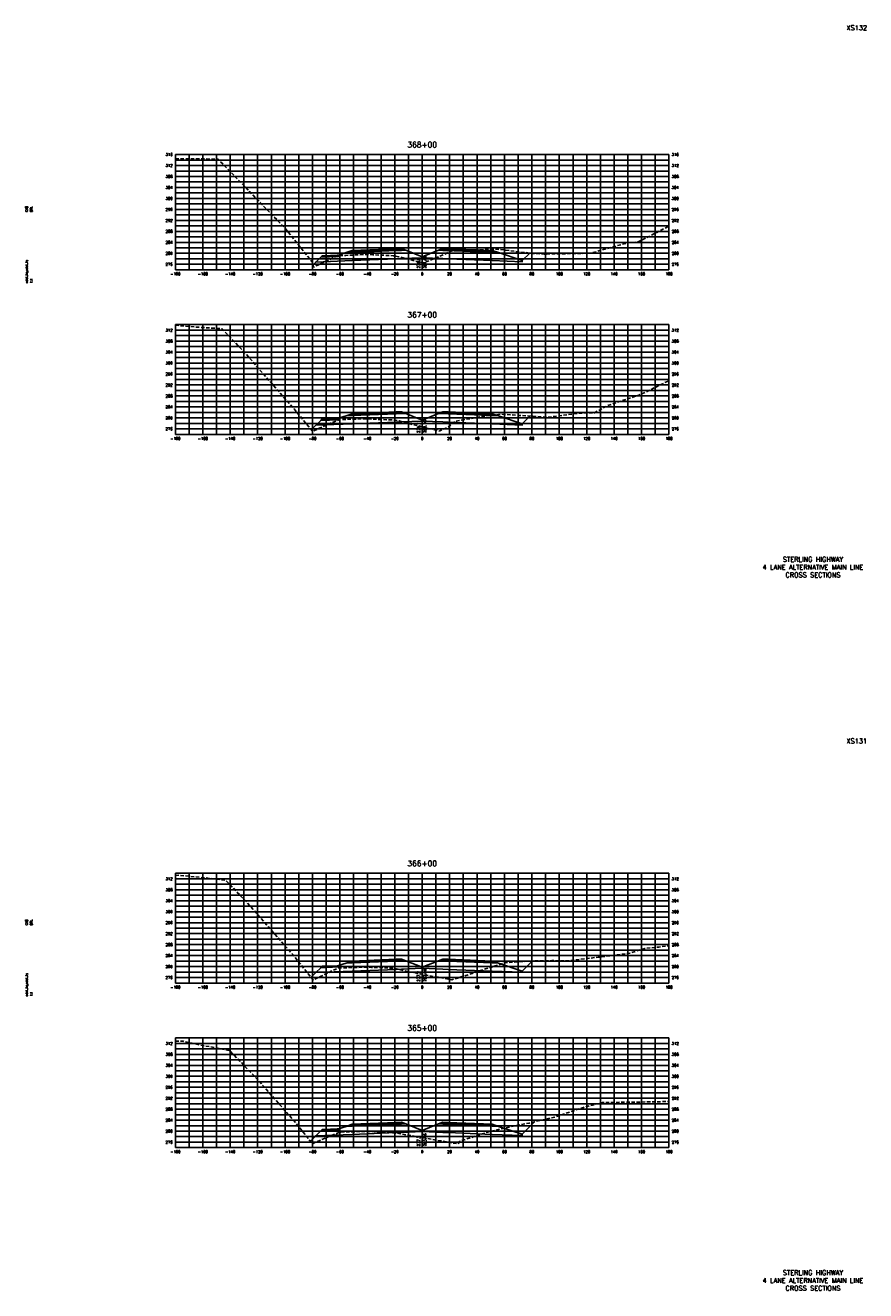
# Model space of a CAD drawing. Extents: x 37 to 9410, y 16 to 8218.
# Tile 58 of 110: x 5877 to 6490, y 1056 to 1978. Entities that reach past the tile are written whole.
import ezdxf
from ezdxf.enums import TextEntityAlignment as Align

# ---------------------------------------------------------------- set-up
doc = ezdxf.new("R2010")
doc.units = 0
doc.header["$LTSCALE"] = 20
doc.header["$MEASUREMENT"] = 0
doc.linetypes.add('HIDDEN_050%', pattern=[0.1875, 0.125, -0.0625])
for name, color, linetype in [('S-AT-TXT175', 6, 'Continuous'), ('S-AT-TXT80', 1, 'Continuous'), ('XDATUM', 3, 'Continuous'), ('XEG', 1, 'HIDDEN_050%'), ('XFG', 2, 'Continuous'), ('XGRID', 251, 'Continuous'), ('XGRIDT', 2, 'Continuous'), ('XREF-BORDER', 7, 'Continuous')]:
    doc.layers.add(name, color=color, linetype=linetype)
doc.styles.add('L100', font='simplex.shx', dxfattribs={"height": 2})
doc.styles.add('L175', font='ROMANSM.shx', dxfattribs={"height": 3.5})
doc.styles.add('L80', font='ROMANSM.shx', dxfattribs={"height": 1.6})

# ---------------------------------------------------------------- blocks, each defined once
blk = doc.blocks.new('03025_00_att1')
at = {"layer": 'S-AT-TXT175', "style": 'L175'}
for tag, p in [('NUM', (32.402, 20.822)), ('LINE1', (30.64, 1.444)), ('LINE2', (30.64, 1.161)), ('LINE3', (30.64, 0.877))]:
    blk.add_attdef(tag, text='', height=0.175, dxfattribs=at).set_placement(p, align=Align.CENTER)
at = {"layer": 'S-AT-TXT80', "style": 'L80'}
for tag, p in [('DESIGNED', (2.094, 14.201)), ('CHECKED', (2.265, 14.201)), ('DRAFTED', (2.436, 14.201)), ('PCTB', (2.094, 11.605)), ('PSCALE', (2.265, 11.605)), ('PVIEW', (2.436, 11.605))]:
    blk.add_attdef(tag, p, '', height=0.08, rotation=90, dxfattribs=at)

msp = doc.modelspace()

# ---------------------------------------------------------------- linework, layer by layer
at = {"layer": 'XDATUM', "flags": 128}
for points in [[(6086.41, 1803.58), (6088.46, 1805.63), (6115.05, 1806.69), (6147.05, 1807.97), (6151.05, 1808.13), (6166.05, 1808.73), (6181.05, 1808.13), (6185.05, 1807.97), (6217.05, 1806.69), (6239.05, 1805.81), (6239.05, 1806.7), (6244.5, 1812.15)], [(6085.12, 1683.29), (6088.46, 1686.63), (6115.05, 1687.69), (6147.05, 1688.97), (6151.05, 1689.13), (6166.05, 1689.73), (6181.05, 1689.13), (6185.05, 1688.97), (6217.05, 1687.69), (6239.05, 1686.81), (6239.05, 1687.7), (6244.66, 1693.31)], [(6085.01, 1284.18), (6088.46, 1287.63), (6115.05, 1288.69), (6147.05, 1289.97), (6151.05, 1290.13), (6166.05, 1290.73), (6181.05, 1290.13), (6185.05, 1289.97), (6217.05, 1288.69), (6239.05, 1287.81), (6239.05, 1288.7), (6246.38, 1296.03)], [(6084.54, 1164.71), (6088.46, 1168.63), (6115.05, 1169.69), (6147.05, 1170.97), (6151.05, 1171.13), (6166.05, 1171.73), (6181.05, 1171.13), (6185.05, 1170.97), (6217.05, 1169.69), (6239.05, 1168.81), (6239.05, 1169.7), (6248.29, 1178.94)]]:
    msp.add_lwpolyline(points, dxfattribs=at)
at = {"layer": 'XEG', "flags": 128}
for points in [[(5986.05, 1880.97), (5999.21, 1880.99), (6017.29, 1880.57), (6036.41, 1860.85), (6051.25, 1845.51), (6065.3, 1831.14), (6086.03, 1805.36), (6086.77, 1801.92), (6090.58, 1803.72), (6103.33, 1809.74), (6103.91, 1809.87), (6105.63, 1810.31), (6110.32, 1810.5), (6125.21, 1811.13), (6129.96, 1810.96), (6144.91, 1810.27), (6147.88, 1809.72), (6148.73, 1809.55), (6153.42, 1808.37), (6159.5, 1806.84), (6166.05, 1805.2), (6166.94, 1804.97), (6176.09, 1808.77), (6183.01, 1811.64), (6187.08, 1813.65), (6197.48, 1814.19), (6221.03, 1814.97), (6245.93, 1811.98), (6254.99, 1811.39), (6263.57, 1811.61), (6288.95, 1812.08), (6315.77, 1819.63), (6322.9, 1820.12), (6329.66, 1823.34), (6346.05, 1831.77)], [(5986.05, 1759.55), (5986.1, 1759.55), (6002.4, 1758.12), (6020.05, 1757.03), (6036.76, 1739.44), (6072.57, 1698.53), (6086.02, 1682.19), (6099.29, 1688.11), (6103.38, 1689.82), (6103.8, 1690.03), (6105.52, 1690.76), (6110.24, 1690.94), (6125.27, 1691.39), (6129.99, 1691.11), (6145.02, 1690.47), (6146.02, 1690.34), (6149.2, 1689.8), (6154.32, 1688.35), (6165.82, 1685.54), (6166.05, 1685.49), (6178.49, 1682.45), (6184.85, 1685.15), (6189.84, 1689.48), (6211.92, 1693.37), (6223.79, 1694.71), (6235.03, 1693.9), (6257.75, 1692.5), (6281.77, 1695.54), (6291.71, 1695.81), (6301.12, 1700.86), (6325.66, 1709.18), (6346.05, 1719.18)], [(5986.05, 1358.51), (5988.86, 1358.56), (6008.22, 1356.66), (6022.82, 1354.83), (6038.24, 1338.77), (6072.33, 1299.98), (6074.31, 1297.51), (6086.49, 1282.33), (6089.69, 1283.77), (6103.12, 1290.23), (6103.64, 1290.41), (6105.43, 1291.03), (6109.35, 1291.12), (6125.21, 1291.6), (6129.13, 1291.44), (6145.03, 1290.86), (6146.03, 1290.7), (6148.61, 1290.14), (6155, 1288.39), (6166.05, 1286.35), (6187.73, 1282.36), (6203.17, 1287.09), (6206.49, 1288.47), (6226.55, 1294.75), (6247.76, 1296.12), (6260.51, 1296.32), (6272.58, 1296.23), (6294.47, 1298.84), (6317.6, 1301.82), (6328.42, 1305.24), (6338.67, 1306.24), (6346.05, 1307.19)], [(5986.05, 1237.66), (5991.62, 1237.57), (6004.23, 1234.83), (6025.57, 1230.79), (6045.77, 1209.98), (6074.11, 1177.73), (6086.02, 1162.86), (6089.63, 1164.53), (6103.78, 1170.42), (6104.26, 1170.62), (6105.54, 1171.34), (6120.84, 1171.74), (6125.37, 1171.86), (6140.64, 1171.06), (6145.06, 1170.85), (6145.72, 1170.73), (6148.98, 1170.36), (6159.08, 1168.53), (6164.55, 1167.57), (6166.05, 1167.31), (6166.18, 1167.29), (6168.21, 1166.93), (6192.16, 1162.74), (6193.56, 1164.69), (6213.75, 1171.3), (6229.31, 1174.95), (6244.04, 1177.96), (6263.27, 1182.38), (6283.6, 1189.3), (6297.23, 1192.83), (6310.13, 1193.05), (6331.18, 1193.31), (6346.05, 1193.64)]]:
    msp.add_lwpolyline(points, dxfattribs=at)
at = {"layer": 'XFG', "flags": 128}
for points in [[(6166.05, 1809.47), (6154.1, 1814.25), (6151.05, 1814.13), (6147.05, 1813.97), (6115.05, 1812.69), (6110.48, 1812.51), (6105.05, 1810.7), (6105.05, 1809.7), (6092.01, 1809.18), (6088.46, 1805.63), (6115.05, 1806.69), (6147.05, 1807.97), (6151.05, 1808.13), (6166.05, 1808.73), (6166.05, 1809.47)], [(6105.05, 1810.7), (6104.05, 1810.66), (6104.05, 1810.32), (6094.05, 1809.92), (6094.05, 1810.26), (6093.05, 1810.22), (6092.01, 1809.18), (6105.05, 1809.7), (6105.05, 1810.7)], [(6104.05, 1810.66), (6094.05, 1810.26), (6094.05, 1809.92), (6104.05, 1810.32), (6104.05, 1810.66)], [(6151.05, 1814.47), (6147.05, 1814.31), (6115.05, 1813.03), (6115.05, 1814.03), (6110.48, 1812.51), (6115.05, 1812.69), (6147.05, 1813.97), (6151.05, 1814.13), (6154.1, 1814.25), (6151.05, 1815.47), (6151.05, 1814.47)], [(6151.05, 1815.47), (6147.05, 1815.31), (6115.05, 1814.03), (6115.05, 1813.69), (6147.05, 1814.97), (6151.05, 1815.13), (6151.05, 1815.47)], [(6151.05, 1815.13), (6147.05, 1814.97), (6115.05, 1813.69), (6115.05, 1813.03), (6147.05, 1814.31), (6151.05, 1814.47), (6151.05, 1815.13)], [(6166.05, 1809.47), (6178, 1814.25), (6181.05, 1814.13), (6185.05, 1813.97), (6217.05, 1812.69), (6221.62, 1812.51), (6239.05, 1806.7), (6239.05, 1805.81), (6217.05, 1806.69), (6185.05, 1807.97), (6181.05, 1808.13), (6166.05, 1808.73)], [(6181.05, 1815.47), (6178, 1814.25), (6181.05, 1814.13), (6185.05, 1813.97), (6217.05, 1812.69), (6221.62, 1812.51), (6217.05, 1814.03), (6217.05, 1813.03), (6185.05, 1814.31), (6181.05, 1814.47), (6181.05, 1815.47)], [(6181.05, 1815.47), (6181.05, 1815.13), (6185.05, 1814.97), (6217.05, 1813.69), (6217.05, 1814.03), (6185.05, 1815.31), (6181.05, 1815.47)], [(6181.05, 1815.13), (6181.05, 1814.47), (6185.05, 1814.31), (6217.05, 1813.03), (6217.05, 1813.69), (6185.05, 1814.97), (6181.05, 1815.13)], [(6239.05, 1806.7), (6239.05, 1806.7), (6244.5, 1812.15)], [(6088.46, 1805.63), (6088.46, 1805.63), (6086.41, 1803.58)], [(6166.05, 1690.47), (6154.1, 1695.25), (6151.05, 1695.13), (6147.05, 1694.97), (6115.05, 1693.69), (6110.48, 1693.51), (6105.05, 1691.7), (6105.05, 1690.7), (6092.01, 1690.18), (6088.46, 1686.63), (6115.05, 1687.69), (6147.05, 1688.97), (6151.05, 1689.13), (6166.05, 1689.73), (6166.05, 1690.47)], [(6105.05, 1691.7), (6104.05, 1691.66), (6104.05, 1691.32), (6094.05, 1690.92), (6094.05, 1691.26), (6093.05, 1691.22), (6092.01, 1690.18), (6105.05, 1690.7), (6105.05, 1691.7)], [(6104.05, 1691.66), (6094.05, 1691.26), (6094.05, 1690.92), (6104.05, 1691.32), (6104.05, 1691.66)], [(6151.05, 1695.47), (6147.05, 1695.31), (6115.05, 1694.03), (6115.05, 1695.03), (6110.48, 1693.51), (6115.05, 1693.69), (6147.05, 1694.97), (6151.05, 1695.13), (6154.1, 1695.25), (6151.05, 1696.47), (6151.05, 1695.47)], [(6151.05, 1696.47), (6147.05, 1696.31), (6115.05, 1695.03), (6115.05, 1694.69), (6147.05, 1695.97), (6151.05, 1696.13), (6151.05, 1696.47)], [(6151.05, 1696.13), (6147.05, 1695.97), (6115.05, 1694.69), (6115.05, 1694.03), (6147.05, 1695.31), (6151.05, 1695.47), (6151.05, 1696.13)], [(6166.05, 1690.47), (6178, 1695.25), (6181.05, 1695.13), (6185.05, 1694.97), (6217.05, 1693.69), (6221.62, 1693.51), (6239.05, 1687.7), (6239.05, 1686.81), (6217.05, 1687.69), (6185.05, 1688.97), (6181.05, 1689.13), (6166.05, 1689.73)], [(6181.05, 1696.47), (6178, 1695.25), (6181.05, 1695.13), (6185.05, 1694.97), (6217.05, 1693.69), (6221.62, 1693.51), (6217.05, 1695.03), (6217.05, 1694.03), (6185.05, 1695.31), (6181.05, 1695.47), (6181.05, 1696.47)], [(6181.05, 1696.47), (6181.05, 1696.13), (6185.05, 1695.97), (6217.05, 1694.69), (6217.05, 1695.03), (6185.05, 1696.31), (6181.05, 1696.47)], [(6181.05, 1696.13), (6181.05, 1695.47), (6185.05, 1695.31), (6217.05, 1694.03), (6217.05, 1694.69), (6185.05, 1695.97), (6181.05, 1696.13)], [(6239.05, 1687.7), (6239.05, 1687.7), (6244.66, 1693.31)], [(6088.46, 1686.63), (6088.46, 1686.63), (6085.12, 1683.29)], [(6166.05, 1291.47), (6154.1, 1296.25), (6151.05, 1296.13), (6147.05, 1295.97), (6115.05, 1294.69), (6110.48, 1294.51), (6105.05, 1292.7), (6105.05, 1291.7), (6092.01, 1291.18), (6088.46, 1287.63), (6115.05, 1288.69), (6147.05, 1289.97), (6151.05, 1290.13), (6166.05, 1290.73), (6166.05, 1291.47)], [(6105.05, 1292.7), (6104.05, 1292.66), (6104.05, 1292.32), (6094.05, 1291.92), (6094.05, 1292.26), (6093.05, 1292.22), (6092.01, 1291.18), (6105.05, 1291.7), (6105.05, 1292.7)], [(6104.05, 1292.66), (6094.05, 1292.26), (6094.05, 1291.92), (6104.05, 1292.32), (6104.05, 1292.66)], [(6151.05, 1296.47), (6147.05, 1296.31), (6115.05, 1295.03), (6115.05, 1296.03), (6110.48, 1294.51), (6115.05, 1294.69), (6147.05, 1295.97), (6151.05, 1296.13), (6154.1, 1296.25), (6151.05, 1297.47), (6151.05, 1296.47)], [(6151.05, 1297.47), (6147.05, 1297.31), (6115.05, 1296.03), (6115.05, 1295.69), (6147.05, 1296.97), (6151.05, 1297.13), (6151.05, 1297.47)], [(6151.05, 1297.13), (6147.05, 1296.97), (6115.05, 1295.69), (6115.05, 1295.03), (6147.05, 1296.31), (6151.05, 1296.47), (6151.05, 1297.13)], [(6166.05, 1291.47), (6178, 1296.25), (6181.05, 1296.13), (6185.05, 1295.97), (6217.05, 1294.69), (6221.62, 1294.51), (6239.05, 1288.7), (6239.05, 1287.81), (6217.05, 1288.69), (6185.05, 1289.97), (6181.05, 1290.13), (6166.05, 1290.73)], [(6181.05, 1297.47), (6178, 1296.25), (6181.05, 1296.13), (6185.05, 1295.97), (6217.05, 1294.69), (6221.62, 1294.51), (6217.05, 1296.03), (6217.05, 1295.03), (6185.05, 1296.31), (6181.05, 1296.47), (6181.05, 1297.47)], [(6181.05, 1297.47), (6181.05, 1297.13), (6185.05, 1296.97), (6217.05, 1295.69), (6217.05, 1296.03), (6185.05, 1297.31), (6181.05, 1297.47)], [(6181.05, 1297.13), (6181.05, 1296.47), (6185.05, 1296.31), (6217.05, 1295.03), (6217.05, 1295.69), (6185.05, 1296.97), (6181.05, 1297.13)], [(6239.05, 1288.7), (6239.05, 1288.7), (6246.38, 1296.03)], [(6088.46, 1287.63), (6088.46, 1287.63), (6085.01, 1284.18)], [(6166.05, 1172.47), (6154.1, 1177.25), (6151.05, 1177.13), (6147.05, 1176.97), (6115.05, 1175.69), (6110.48, 1175.51), (6105.05, 1173.7), (6105.05, 1172.7), (6092.01, 1172.18), (6088.46, 1168.63), (6115.05, 1169.69), (6147.05, 1170.97), (6151.05, 1171.13), (6166.05, 1171.73), (6166.05, 1172.47)], [(6105.05, 1173.7), (6104.05, 1173.66), (6104.05, 1173.32), (6094.05, 1172.92), (6094.05, 1173.26), (6093.05, 1173.22), (6092.01, 1172.18), (6105.05, 1172.7), (6105.05, 1173.7)], [(6104.05, 1173.66), (6094.05, 1173.26), (6094.05, 1172.92), (6104.05, 1173.32), (6104.05, 1173.66)], [(6151.05, 1177.47), (6147.05, 1177.31), (6115.05, 1176.03), (6115.05, 1177.03), (6110.48, 1175.51), (6115.05, 1175.69), (6147.05, 1176.97), (6151.05, 1177.13), (6154.1, 1177.25), (6151.05, 1178.47), (6151.05, 1177.47)], [(6151.05, 1178.47), (6147.05, 1178.31), (6115.05, 1177.03), (6115.05, 1176.69), (6147.05, 1177.97), (6151.05, 1178.13), (6151.05, 1178.47)], [(6151.05, 1178.13), (6147.05, 1177.97), (6115.05, 1176.69), (6115.05, 1176.03), (6147.05, 1177.31), (6151.05, 1177.47), (6151.05, 1178.13)], [(6166.05, 1172.47), (6178, 1177.25), (6181.05, 1177.13), (6185.05, 1176.97), (6217.05, 1175.69), (6221.62, 1175.51), (6239.05, 1169.7), (6239.05, 1168.81), (6217.05, 1169.69), (6185.05, 1170.97), (6181.05, 1171.13), (6166.05, 1171.73)], [(6181.05, 1178.47), (6178, 1177.25), (6181.05, 1177.13), (6185.05, 1176.97), (6217.05, 1175.69), (6221.62, 1175.51), (6217.05, 1177.03), (6217.05, 1176.03), (6185.05, 1177.31), (6181.05, 1177.47), (6181.05, 1178.47)], [(6181.05, 1178.47), (6181.05, 1178.13), (6185.05, 1177.97), (6217.05, 1176.69), (6217.05, 1177.03), (6185.05, 1178.31), (6181.05, 1178.47)], [(6181.05, 1178.13), (6181.05, 1177.47), (6185.05, 1177.31), (6217.05, 1176.03), (6217.05, 1176.69), (6185.05, 1177.97), (6181.05, 1178.13)], [(6239.05, 1169.7), (6239.05, 1169.7), (6248.29, 1178.94)], [(6088.46, 1168.63), (6088.46, 1168.63), (6084.54, 1164.71)]]:
    msp.add_lwpolyline(points, dxfattribs=at)
at = {"layer": 'XGRID'}
for p, q in [((5986.05, 1800), (5986.05, 1884)), ((5986.05, 1884), (6346.05, 1884)), ((5996.05, 1800), (5996.05, 1884)), ((6006.05, 1800), (6006.05, 1884)), ((6016.05, 1800), (6016.05, 1884)), ((6026.05, 1800), (6026.05, 1884)), ((6036.05, 1800), (6036.05, 1884)), ((6046.05, 1800), (6046.05, 1884)), ((6056.05, 1800), (6056.05, 1884)), ((6066.05, 1800), (6066.05, 1884)), ((6076.05, 1800), (6076.05, 1884)), ((6086.05, 1800), (6086.05, 1884)), ((6096.05, 1800), (6096.05, 1884)), ((6106.05, 1800), (6106.05, 1884)), ((6116.05, 1800), (6116.05, 1884)), ((6126.05, 1800), (6126.05, 1884)), ((6136.05, 1800), (6136.05, 1884)), ((6146.05, 1800), (6146.05, 1884)), ((6156.05, 1800), (6156.05, 1884)), ((6166.05, 1800), (6166.05, 1884)), ((6176.05, 1800), (6176.05, 1884)), ((6186.05, 1800), (6186.05, 1884)), ((6196.05, 1800), (6196.05, 1884)), ((6206.05, 1800), (6206.05, 1884)), ((6216.05, 1800), (6216.05, 1884)), ((6226.05, 1800), (6226.05, 1884)), ((6236.05, 1800), (6236.05, 1884)), ((6246.05, 1800), (6246.05, 1884)), ((6256.05, 1800), (6256.05, 1884)), ((6266.05, 1800), (6266.05, 1884)), ((6276.05, 1800), (6276.05, 1884)), ((6286.05, 1800), (6286.05, 1884)), ((6296.05, 1800), (6296.05, 1884)), ((6306.05, 1800), (6306.05, 1884)), ((6316.05, 1800), (6316.05, 1884)), ((6326.05, 1800), (6326.05, 1884)), ((6336.05, 1800), (6336.05, 1884)), ((6346.05, 1800), (6346.05, 1884)), ((5986.05, 1880), (6346.05, 1880)), ((5986.05, 1876), (6346.05, 1876)), ((5986.05, 1872), (6346.05, 1872)), ((5986.05, 1868), (6346.05, 1868)), ((5986.05, 1864), (6346.05, 1864)), ((5986.05, 1860), (6346.05, 1860)), ((5986.05, 1856), (6346.05, 1856)), ((5986.05, 1852), (6346.05, 1852)), ((5986.05, 1848), (6346.05, 1848)), ((5986.05, 1844), (6346.05, 1844)), ((5986.05, 1840), (6346.05, 1840)), ((5986.05, 1836), (6346.05, 1836)), ((5986.05, 1832), (6346.05, 1832)), ((5986.05, 1828), (6346.05, 1828)), ((5986.05, 1824), (6346.05, 1824)), ((5986.05, 1820), (6346.05, 1820)), ((5986.05, 1816), (6346.05, 1816)), ((5986.05, 1812), (6346.05, 1812)), ((5986.05, 1808), (6346.05, 1808)), ((5986.05, 1804), (6346.05, 1804)), ((5986.05, 1800), (6346.05, 1800)), ((5986.05, 1680), (5986.05, 1760)), ((5986.05, 1760), (6346.05, 1760)), ((5986.05, 1756), (6346.05, 1756)), ((5996.05, 1680), (5996.05, 1760)), ((6006.05, 1680), (6006.05, 1760)), ((6016.05, 1680), (6016.05, 1760)), ((6026.05, 1680), (6026.05, 1760)), ((6036.05, 1680), (6036.05, 1760)), ((6046.05, 1680), (6046.05, 1760)), ((6056.05, 1680), (6056.05, 1760)), ((6066.05, 1680), (6066.05, 1760)), ((6076.05, 1680), (6076.05, 1760)), ((6086.05, 1680), (6086.05, 1760)), ((6096.05, 1680), (6096.05, 1760)), ((6106.05, 1680), (6106.05, 1760)), ((6116.05, 1680), (6116.05, 1760)), ((6126.05, 1680), (6126.05, 1760)), ((6136.05, 1680), (6136.05, 1760)), ((6146.05, 1680), (6146.05, 1760)), ((6156.05, 1680), (6156.05, 1760)), ((6166.05, 1680), (6166.05, 1760)), ((6176.05, 1680), (6176.05, 1760)), ((6186.05, 1680), (6186.05, 1760)), ((6196.05, 1680), (6196.05, 1760)), ((6206.05, 1680), (6206.05, 1760)), ((6216.05, 1680), (6216.05, 1760)), ((6226.05, 1680), (6226.05, 1760)), ((6236.05, 1680), (6236.05, 1760)), ((6246.05, 1680), (6246.05, 1760)), ((6256.05, 1680), (6256.05, 1760)), ((6266.05, 1680), (6266.05, 1760)), ((6276.05, 1680), (6276.05, 1760)), ((6286.05, 1680), (6286.05, 1760)), ((6296.05, 1680), (6296.05, 1760)), ((6306.05, 1680), (6306.05, 1760)), ((6316.05, 1680), (6316.05, 1760)), ((6326.05, 1680), (6326.05, 1760)), ((6336.05, 1680), (6336.05, 1760)), ((6346.05, 1680), (6346.05, 1760)), ((5986.05, 1752), (6346.05, 1752)), ((5986.05, 1748), (6346.05, 1748)), ((5986.05, 1744), (6346.05, 1744)), ((5986.05, 1740), (6346.05, 1740)), ((5986.05, 1736), (6346.05, 1736)), ((5986.05, 1732), (6346.05, 1732)), ((5986.05, 1728), (6346.05, 1728)), ((5986.05, 1724), (6346.05, 1724)), ((5986.05, 1720), (6346.05, 1720)), ((5986.05, 1716), (6346.05, 1716)), ((5986.05, 1712), (6346.05, 1712)), ((5986.05, 1708), (6346.05, 1708)), ((5986.05, 1704), (6346.05, 1704)), ((5986.05, 1700), (6346.05, 1700)), ((5986.05, 1696), (6346.05, 1696)), ((5986.05, 1692), (6346.05, 1692)), ((5986.05, 1688), (6346.05, 1688)), ((5986.05, 1684), (6346.05, 1684)), ((5986.05, 1680), (6346.05, 1680)), ((5986.05, 1280), (5986.05, 1360)), ((5986.05, 1360), (6346.05, 1360)), ((5996.05, 1280), (5996.05, 1360)), ((6006.05, 1280), (6006.05, 1360)), ((6016.05, 1280), (6016.05, 1360)), ((6026.05, 1280), (6026.05, 1360)), ((6036.05, 1280), (6036.05, 1360)), ((6046.05, 1280), (6046.05, 1360)), ((6056.05, 1280), (6056.05, 1360)), ((6066.05, 1280), (6066.05, 1360)), ((6076.05, 1280), (6076.05, 1360)), ((6086.05, 1280), (6086.05, 1360)), ((6096.05, 1280), (6096.05, 1360)), ((6106.05, 1280), (6106.05, 1360)), ((6116.05, 1280), (6116.05, 1360)), ((6126.05, 1280), (6126.05, 1360)), ((6136.05, 1280), (6136.05, 1360)), ((6146.05, 1280), (6146.05, 1360)), ((6156.05, 1280), (6156.05, 1360)), ((6166.05, 1280), (6166.05, 1360)), ((6176.05, 1280), (6176.05, 1360)), ((6186.05, 1280), (6186.05, 1360)), ((6196.05, 1280), (6196.05, 1360)), ((6206.05, 1280), (6206.05, 1360)), ((6216.05, 1280), (6216.05, 1360)), ((6226.05, 1280), (6226.05, 1360)), ((6236.05, 1280), (6236.05, 1360)), ((6246.05, 1280), (6246.05, 1360)), ((6256.05, 1280), (6256.05, 1360)), ((6266.05, 1280), (6266.05, 1360)), ((6276.05, 1280), (6276.05, 1360)), ((6286.05, 1280), (6286.05, 1360)), ((6296.05, 1280), (6296.05, 1360)), ((6306.05, 1280), (6306.05, 1360)), ((6316.05, 1280), (6316.05, 1360)), ((6326.05, 1280), (6326.05, 1360)), ((6336.05, 1280), (6336.05, 1360)), ((6346.05, 1280), (6346.05, 1360)), ((5986.05, 1356), (6346.05, 1356)), ((5986.05, 1352), (6346.05, 1352)), ((5986.05, 1348), (6346.05, 1348)), ((5986.05, 1344), (6346.05, 1344)), ((5986.05, 1340), (6346.05, 1340)), ((5986.05, 1336), (6346.05, 1336)), ((5986.05, 1332), (6346.05, 1332)), ((5986.05, 1328), (6346.05, 1328)), ((5986.05, 1324), (6346.05, 1324)), ((5986.05, 1320), (6346.05, 1320)), ((5986.05, 1316), (6346.05, 1316)), ((5986.05, 1312), (6346.05, 1312)), ((5986.05, 1308), (6346.05, 1308)), ((5986.05, 1304), (6346.05, 1304)), ((5986.05, 1300), (6346.05, 1300)), ((5986.05, 1296), (6346.05, 1296)), ((5986.05, 1292), (6346.05, 1292)), ((5986.05, 1288), (6346.05, 1288)), ((5986.05, 1284), (6346.05, 1284)), ((5986.05, 1280), (6346.05, 1280)), ((5986.05, 1160), (5986.05, 1240)), ((5986.05, 1240), (6346.05, 1240)), ((5996.05, 1160), (5996.05, 1240)), ((6006.05, 1160), (6006.05, 1240)), ((6016.05, 1160), (6016.05, 1240)), ((6026.05, 1160), (6026.05, 1240)), ((6036.05, 1160), (6036.05, 1240)), ((6046.05, 1160), (6046.05, 1240)), ((6056.05, 1160), (6056.05, 1240)), ((6066.05, 1160), (6066.05, 1240)), ((6076.05, 1160), (6076.05, 1240)), ((6086.05, 1160), (6086.05, 1240)), ((6096.05, 1160), (6096.05, 1240)), ((6106.05, 1160), (6106.05, 1240)), ((6116.05, 1160), (6116.05, 1240)), ((6126.05, 1160), (6126.05, 1240)), ((6136.05, 1160), (6136.05, 1240)), ((6146.05, 1160), (6146.05, 1240)), ((6156.05, 1160), (6156.05, 1240)), ((6166.05, 1160), (6166.05, 1240)), ((6176.05, 1160), (6176.05, 1240)), ((6186.05, 1160), (6186.05, 1240)), ((6196.05, 1160), (6196.05, 1240)), ((6206.05, 1160), (6206.05, 1240)), ((6216.05, 1160), (6216.05, 1240)), ((6226.05, 1160), (6226.05, 1240)), ((6236.05, 1160), (6236.05, 1240)), ((6246.05, 1160), (6246.05, 1240)), ((6256.05, 1160), (6256.05, 1240)), ((6266.05, 1160), (6266.05, 1240)), ((6276.05, 1160), (6276.05, 1240)), ((6286.05, 1160), (6286.05, 1240)), ((6296.05, 1160), (6296.05, 1240)), ((6306.05, 1160), (6306.05, 1240)), ((6316.05, 1160), (6316.05, 1240)), ((6326.05, 1160), (6326.05, 1240)), ((6336.05, 1160), (6336.05, 1240)), ((6346.05, 1160), (6346.05, 1240)), ((5986.05, 1236), (6346.05, 1236)), ((5986.05, 1232), (6346.05, 1232)), ((5986.05, 1228), (6346.05, 1228)), ((5986.05, 1224), (6346.05, 1224)), ((5986.05, 1220), (6346.05, 1220)), ((5986.05, 1216), (6346.05, 1216)), ((5986.05, 1212), (6346.05, 1212)), ((5986.05, 1208), (6346.05, 1208)), ((5986.05, 1204), (6346.05, 1204)), ((5986.05, 1200), (6346.05, 1200)), ((5986.05, 1196), (6346.05, 1196)), ((5986.05, 1192), (6346.05, 1192)), ((5986.05, 1188), (6346.05, 1188)), ((5986.05, 1184), (6346.05, 1184)), ((5986.05, 1180), (6346.05, 1180)), ((5986.05, 1176), (6346.05, 1176)), ((5986.05, 1172), (6346.05, 1172)), ((5986.05, 1168), (6346.05, 1168)), ((5986.05, 1164), (6346.05, 1164)), ((5986.05, 1160), (6346.05, 1160))]:
    msp.add_line(p, q, dxfattribs=at)

# ---------------------------------------------------------------- block references
at = {"layer": 'XREF-BORDER'}
ref = msp.add_blockref('03025_00_att1', (5836.45, 1558.23), dxfattribs=dict(at, xscale=20, yscale=20, zscale=20))
ref.add_attrib('LINE1', 'STERLING HIGHWAY', dxfattribs={"layer": 'S-AT-TXT175', "height": 3.5, "style": 'L175'}).set_placement((6451.07, 1587.1), align=Align.CENTER)
ref.add_attrib('LINE2', '4 LANE ALTERNATIVE MAIN LINE', dxfattribs={"layer": 'S-AT-TXT175', "height": 3.5, "style": 'L175'}).set_placement((6451.07, 1581.44), align=Align.CENTER)
ref.add_attrib('LINE3', 'CROSS SECTIONS', dxfattribs={"layer": 'S-AT-TXT175', "height": 3.5, "style": 'L175'}).set_placement((6451.07, 1575.77), align=Align.CENTER)
ref.add_attrib('NUM', 'XS132', dxfattribs={"layer": 'S-AT-TXT175', "height": 3.5, "style": 'L175'}).set_placement((6483, 1974.66), align=Align.CENTER)
ref.add_attrib('DESIGNED', 'CAB', (5878.34, 1842.25), dxfattribs={"layer": 'S-AT-TXT80', "height": 1.6, "rotation": 90, "style": 'L80'})
ref.add_attrib('CHECKED', 'DRL', (5881.75, 1842.25), dxfattribs={"layer": 'S-AT-TXT80', "height": 1.6, "rotation": 90, "style": 'L80'})
ref.add_attrib('PCTB', 'adot_hs,adot_fs', (5878.34, 1790.32), dxfattribs={"layer": 'S-AT-TXT80', "height": 1.6, "rotation": 90, "style": 'L80'})
ref.add_attrib('PSCALE', '1:1', (5881.75, 1790.32), dxfattribs={"layer": 'S-AT-TXT80', "height": 1.6, "rotation": 90, "style": 'L80'})
ref = msp.add_blockref('03025_00_att1', (5836.45, 1038.23), dxfattribs=dict(at, xscale=20, yscale=20, zscale=20))
ref.add_attrib('LINE1', 'STERLING HIGHWAY', dxfattribs={"layer": 'S-AT-TXT175', "height": 3.5, "style": 'L175'}).set_placement((6451.07, 1067.1), align=Align.CENTER)
ref.add_attrib('LINE2', '4 LANE ALTERNATIVE MAIN LINE', dxfattribs={"layer": 'S-AT-TXT175', "height": 3.5, "style": 'L175'}).set_placement((6451.07, 1061.44), align=Align.CENTER)
ref.add_attrib('LINE3', 'CROSS SECTIONS', dxfattribs={"layer": 'S-AT-TXT175', "height": 3.5, "style": 'L175'}).set_placement((6451.07, 1055.77), align=Align.CENTER)
ref.add_attrib('NUM', 'XS131', dxfattribs={"layer": 'S-AT-TXT175', "height": 3.5, "style": 'L175'}).set_placement((6483, 1454.66), align=Align.CENTER)
ref.add_attrib('DESIGNED', 'CAB', (5878.34, 1322.25), dxfattribs={"layer": 'S-AT-TXT80', "height": 1.6, "rotation": 90, "style": 'L80'})
ref.add_attrib('CHECKED', 'DRL', (5881.75, 1322.25), dxfattribs={"layer": 'S-AT-TXT80', "height": 1.6, "rotation": 90, "style": 'L80'})
ref.add_attrib('PCTB', 'adot_hs,adot_fs', (5878.34, 1270.32), dxfattribs={"layer": 'S-AT-TXT80', "height": 1.6, "rotation": 90, "style": 'L80'})
ref.add_attrib('PSCALE', '1:1', (5881.75, 1270.32), dxfattribs={"layer": 'S-AT-TXT80', "height": 1.6, "rotation": 90, "style": 'L80'})

# ---------------------------------------------------------------- texts
at = {"layer": 'XGRIDT', "style": 'L100'}
for s, p in [('368+00', (6166.05, 1888)), ('367+00', (6166.05, 1764)), ('366+00', (6166.05, 1364)), ('365+00', (6166.05, 1244))]:
    msp.add_text(s, height=4, dxfattribs=at).set_placement(p, align=Align.BOTTOM_CENTER)
for s, p in [('316', (5984.05, 1884)), ('312', (5984.05, 1876)), ('308', (5984.05, 1868)), ('304', (5984.05, 1860)), ('300', (5984.05, 1852)), ('296', (5984.05, 1844)), ('292', (5984.05, 1836)), ('288', (5984.05, 1828)), ('284', (5984.05, 1820)), ('280', (5984.05, 1812)), ('276', (5984.05, 1804)), ('312', (5984.05, 1756)), ('308', (5984.05, 1748)), ('304', (5984.05, 1740)), ('300', (5984.05, 1732)), ('296', (5984.05, 1724)), ('292', (5984.05, 1716)), ('288', (5984.05, 1708)), ('284', (5984.05, 1700)), ('280', (5984.05, 1692)), ('276', (5984.05, 1684)), ('312', (5984.05, 1356)), ('308', (5984.05, 1348)), ('304', (5984.05, 1340)), ('300', (5984.05, 1332)), ('296', (5984.05, 1324)), ('292', (5984.05, 1316)), ('288', (5984.05, 1308)), ('284', (5984.05, 1300)), ('280', (5984.05, 1292)), ('276', (5984.05, 1284)), ('312', (5984.05, 1236)), ('308', (5984.05, 1228)), ('304', (5984.05, 1220)), ('300', (5984.05, 1212)), ('296', (5984.05, 1204)), ('292', (5984.05, 1196)), ('288', (5984.05, 1188)), ('284', (5984.05, 1180)), ('280', (5984.05, 1172)), ('276', (5984.05, 1164))]:
    msp.add_text(s, height=2, dxfattribs=at).set_placement(p, align=Align.MIDDLE_RIGHT)
for s, p in [('316', (6348.05, 1884)), ('312', (6348.05, 1876)), ('308', (6348.05, 1868)), ('304', (6348.05, 1860)), ('300', (6348.05, 1852)), ('296', (6348.05, 1844)), ('292', (6348.05, 1836)), ('288', (6348.05, 1828)), ('284', (6348.05, 1820)), ('280', (6348.05, 1812)), ('276', (6348.05, 1804)), ('312', (6348.05, 1756)), ('308', (6348.05, 1748)), ('304', (6348.05, 1740)), ('300', (6348.05, 1732)), ('296', (6348.05, 1724)), ('292', (6348.05, 1716)), ('288', (6348.05, 1708)), ('284', (6348.05, 1700)), ('280', (6348.05, 1692)), ('276', (6348.05, 1684)), ('312', (6348.05, 1356)), ('308', (6348.05, 1348)), ('304', (6348.05, 1340)), ('300', (6348.05, 1332)), ('296', (6348.05, 1324)), ('292', (6348.05, 1316)), ('288', (6348.05, 1308)), ('284', (6348.05, 1300)), ('280', (6348.05, 1292)), ('276', (6348.05, 1284)), ('312', (6348.05, 1236)), ('308', (6348.05, 1228)), ('304', (6348.05, 1220)), ('300', (6348.05, 1212)), ('296', (6348.05, 1204)), ('292', (6348.05, 1196)), ('288', (6348.05, 1188)), ('284', (6348.05, 1180)), ('280', (6348.05, 1172)), ('276', (6348.05, 1164))]:
    msp.add_text(s, height=2, dxfattribs=at).set_placement(p, align=Align.MIDDLE_LEFT)
for s, p in [('281.66', (6167.05, 1801)), ('282.16', (6167.05, 1681)), ('282.66', (6167.05, 1281)), ('283.16', (6167.05, 1161))]:
    msp.add_text(s, height=2, rotation=90, dxfattribs=at).set_placement(p, align=Align.TOP_LEFT)
for s, p in [('276.6', (6165.05, 1801)), ('276.7', (6165.05, 1681)), ('277.2', (6165.05, 1281)), ('277.7', (6165.05, 1161))]:
    msp.add_text(s, height=2, rotation=90, dxfattribs=at).set_placement(p, align=Align.BOTTOM_LEFT)
for s, p in [('-180', (5986.05, 1798)), ('-160', (6006.05, 1798)), ('-140', (6026.05, 1798)), ('-120', (6046.05, 1798)), ('-100', (6066.05, 1798)), ('-80', (6086.05, 1798)), ('-60', (6106.05, 1798)), ('-40', (6126.05, 1798)), ('-20', (6146.05, 1798)), ('0', (6166.05, 1798)), ('20', (6186.05, 1798)), ('40', (6206.05, 1798)), ('60', (6226.05, 1798)), ('80', (6246.05, 1798)), ('100', (6266.05, 1798)), ('120', (6286.05, 1798)), ('140', (6306.05, 1798)), ('160', (6326.05, 1798)), ('180', (6346.05, 1798)), ('-180', (5986.05, 1678)), ('-160', (6006.05, 1678)), ('-140', (6026.05, 1678)), ('-120', (6046.05, 1678)), ('-100', (6066.05, 1678)), ('-80', (6086.05, 1678)), ('-60', (6106.05, 1678)), ('-40', (6126.05, 1678)), ('-20', (6146.05, 1678)), ('0', (6166.05, 1678)), ('20', (6186.05, 1678)), ('40', (6206.05, 1678)), ('60', (6226.05, 1678)), ('80', (6246.05, 1678)), ('100', (6266.05, 1678)), ('120', (6286.05, 1678)), ('140', (6306.05, 1678)), ('160', (6326.05, 1678)), ('180', (6346.05, 1678)), ('-180', (5986.05, 1278)), ('-160', (6006.05, 1278)), ('-140', (6026.05, 1278)), ('-120', (6046.05, 1278)), ('-100', (6066.05, 1278)), ('-80', (6086.05, 1278)), ('-60', (6106.05, 1278)), ('-40', (6126.05, 1278)), ('-20', (6146.05, 1278)), ('0', (6166.05, 1278)), ('20', (6186.05, 1278)), ('40', (6206.05, 1278)), ('60', (6226.05, 1278)), ('80', (6246.05, 1278)), ('100', (6266.05, 1278)), ('120', (6286.05, 1278)), ('140', (6306.05, 1278)), ('160', (6326.05, 1278)), ('180', (6346.05, 1278)), ('-180', (5986.05, 1158)), ('-160', (6006.05, 1158)), ('-140', (6026.05, 1158)), ('-120', (6046.05, 1158)), ('-100', (6066.05, 1158)), ('-80', (6086.05, 1158)), ('-60', (6106.05, 1158)), ('-40', (6126.05, 1158)), ('-20', (6146.05, 1158)), ('0', (6166.05, 1158)), ('20', (6186.05, 1158)), ('40', (6206.05, 1158)), ('60', (6226.05, 1158)), ('80', (6246.05, 1158)), ('100', (6266.05, 1158)), ('120', (6286.05, 1158)), ('140', (6306.05, 1158)), ('160', (6326.05, 1158)), ('180', (6346.05, 1158))]:
    msp.add_text(s, height=2, dxfattribs=at).set_placement(p, align=Align.TOP_CENTER)

doc.saveas('drawing.dxf')
